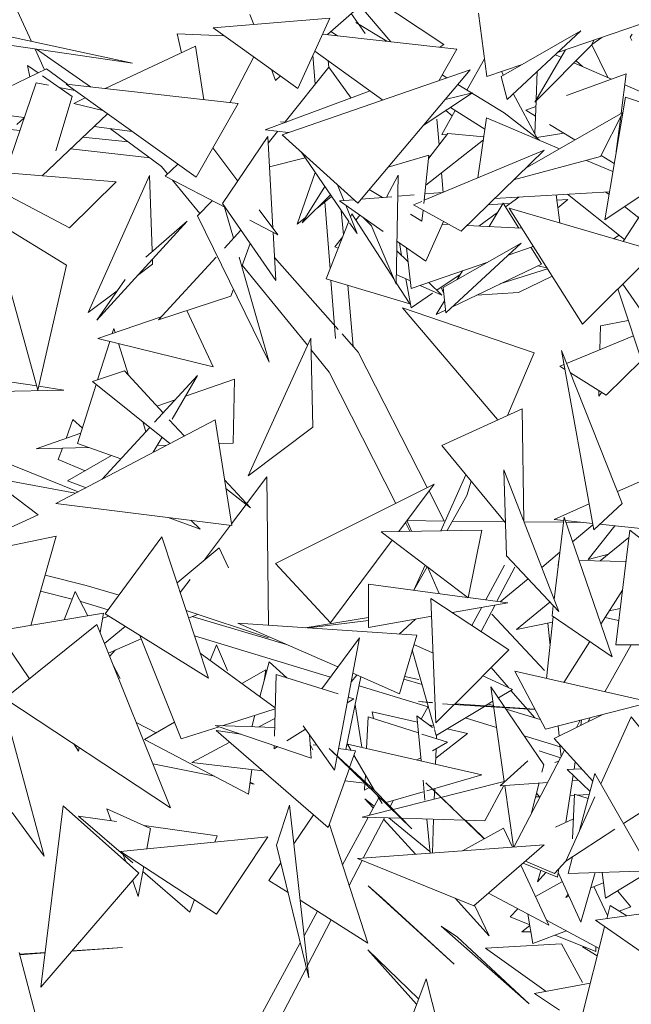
# Model space of a CAD drawing. Header units: metres. Extents: x -14.5 to 13.2, y -19 to 3.3.
# Tile 158 of 210: x 10.884 to 11.03, y 2.543 to 2.777. Entities that reach past the tile are written whole.
import ezdxf

# ---------------------------------------------------------------- set-up
doc = ezdxf.new("R2010")
doc.units = ezdxf.units.M
doc.layers.add('G-IMPT', color=7, linetype='Continuous', lineweight=5)
doc.layers.add('L-PLNT', color=7, linetype='Continuous', lineweight=5, true_color=0x005900)

# ---------------------------------------------------------------- blocks, each defined once
blk = doc.blocks.new('ÁRVORES ORNAMENTAIS - Pequeno e Médio Porte - Ipê-roxo-2870950-CORTE_CALÇADA')
at = {"layer": 'G-IMPT', "color": 253, "true_color": 0xaaaaaa}
for p, q in [((7.24527, 2.7715), (7.21733, 2.78994)), ((7.14698, 2.7722), (7.14022, 2.78692)), ((7.21748, 2.77384), (7.22702, 2.78228)), ((7.22317, 2.77887), (7.22647, 2.77407)), ((7.23262, 2.77213), (7.22525, 2.78072)), ((7.25547, 2.76382), (7.25354, 2.77893)), ((7.17107, 2.76698), (7.12193, 2.77763)), ((7.21804, 2.7777), (7.19029, 2.77545)), ((7.19995, 2.77623), (7.19902, 2.7786)), ((7.21804, 2.7777), (7.21045, 2.76101)), ((7.23162, 2.77224), (7.22425, 2.77673)), ((7.27234, 2.76957), (7.29523, 2.77737)), ((7.18166, 2.77401), (7.18271, 2.76948)), ((7.18166, 2.77401), (7.19296, 2.77354)), ((7.19029, 2.77545), (7.21045, 2.76101)), ((7.21991, 2.77356), (7.21831, 2.77457)), ((7.2779, 2.77472), (7.25889, 2.76382)), ((7.2779, 2.77472), (7.2603, 2.75839)), ((7.12958, 2.77305), (7.17107, 2.76698)), ((7.21634, 2.77396), (7.24831, 2.77036)), ((7.28055, 2.77144), (7.28291, 2.77317)), ((7.28055, 2.77144), (7.28101, 2.77252)), ((7.28967, 2.77322), (7.29014, 2.77394)), ((7.28967, 2.77322), (7.29006, 2.77244)), ((7.15008, 2.76544), (7.14781, 2.77038)), ((7.161, 2.76134), (7.14813, 2.77034)), ((7.18604, 2.77104), (7.16451, 2.76095)), ((7.18604, 2.77104), (7.18807, 2.75829)), ((7.23072, 2.75823), (7.21448, 2.76986)), ((7.24403, 2.76283), (7.24831, 2.77036)), ((7.24432, 2.77081), (7.24527, 2.7715)), ((7.26691, 2.75771), (7.28056, 2.77144)), ((7.27425, 2.77022), (7.26691, 2.75771)), ((7.28049, 2.77136), (7.28431, 2.76359)), ((7.19423, 2.75759), (7.19997, 2.76852)), ((7.21404, 2.7689), (7.21459, 2.76201)), ((7.21769, 2.76756), (7.21782, 2.76605)), ((7.25493, 2.76806), (7.25073, 2.76061)), ((7.27176, 2.76903), (7.27319, 2.76841)), ((7.27624, 2.76709), (7.28522, 2.7632)), ((7.27675, 2.7676), (7.27831, 2.76624)), ((7.1305, 2.75599), (7.15056, 2.76567)), ((7.14856, 2.76471), (7.146, 2.76648)), ((7.14658, 2.76375), (7.146, 2.76648)), ((7.15565, 2.76195), (7.15056, 2.76567)), ((7.20515, 2.76292), (7.20413, 2.76554)), ((7.25155, 2.76543), (7.20669, 2.74994)), ((7.21782, 2.76605), (7.2074, 2.75299)), ((7.21782, 2.76605), (7.22312, 2.75868)), ((7.22472, 2.73364), (7.25155, 2.76543)), ((7.25547, 2.76382), (7.2639, 2.76669)), ((7.259, 2.76502), (7.25946, 2.76415)), ((7.26752, 2.76509), (7.26724, 2.75827)), ((7.14807, 2.76234), (7.14074, 2.74087)), ((7.14807, 2.76234), (7.15101, 2.76176)), ((7.15666, 2.75909), (7.14955, 2.76402)), ((7.20515, 2.76292), (7.20633, 2.76396)), ((7.24597, 2.7635), (7.24481, 2.76421)), ((7.25889, 2.76382), (7.2603, 2.75839)), ((7.28868, 2.76446), (7.27446, 2.7593)), ((7.28868, 2.76446), (7.28749, 2.75507)), ((7.15354, 2.76125), (7.1573, 2.7605)), ((7.18621, 2.73981), (7.15522, 2.76199)), ((7.15522, 2.76199), (7.1962, 2.75737)), ((7.22771, 2.76039), (7.20268, 2.75109)), ((7.24035, 2.75216), (7.25206, 2.75991)), ((7.25206, 2.75991), (7.24557, 2.75834)), ((7.25963, 2.75518), (7.24858, 2.76191)), ((7.28835, 2.76185), (7.30384, 2.75514)), ((7.15666, 2.75909), (7.15274, 2.74609)), ((7.15978, 2.75873), (7.15702, 2.75743)), ((7.2618, 2.75978), (7.26758, 2.74898)), ((7.26723, 2.75803), (7.26691, 2.75022)), ((7.2836, 2.72971), (7.28852, 2.75888)), ((7.31435, 2.75029), (7.28852, 2.75888)), ((7.1305, 2.75599), (7.14524, 2.75407)), ((7.15702, 2.75743), (7.16393, 2.75576)), ((7.18621, 2.73981), (7.1962, 2.75737)), ((7.24797, 2.75573), (7.24474, 2.75)), ((7.24725, 2.75444), (7.24571, 2.75571)), ((7.25502, 2.75125), (7.24683, 2.75645)), ((7.26466, 2.74191), (7.28788, 2.75529)), ((7.26717, 2.75666), (7.26479, 2.75579)), ((7.26708, 2.75441), (7.26479, 2.75579)), ((7.28788, 2.75529), (7.28259, 2.74474)), ((7.11578, 2.75389), (7.14418, 2.75095)), ((7.14521, 2.75397), (7.14345, 2.75237)), ((7.14948, 2.74016), (7.16508, 2.75493)), ((7.20775, 2.75297), (7.20628, 2.75305)), ((7.2441, 2.74756), (7.24358, 2.75363)), ((7.25338, 2.7397), (7.25541, 2.75401)), ((7.27279, 2.7466), (7.25541, 2.75401)), ((7.26803, 2.74863), (7.25963, 2.75518)), ((7.2874, 2.75433), (7.28634, 2.74595)), ((7.16189, 2.75191), (7.17096, 2.75073)), ((7.17794, 2.74239), (7.16576, 2.7514)), ((7.20268, 2.75109), (7.20818, 2.75045)), ((7.20561, 2.75075), (7.20336, 2.74793)), ((7.27649, 2.74873), (7.2704, 2.7524)), ((7.15922, 2.74939), (7.17, 2.74827)), ((7.19251, 2.73358), (7.20327, 2.74954)), ((7.20449, 2.72771), (7.20327, 2.74954)), ((7.22472, 2.73364), (7.20669, 2.74994)), ((7.25466, 2.74872), (7.24094, 2.73791)), ((7.24616, 2.75021), (7.24163, 2.7444)), ((7.24474, 2.75), (7.24592, 2.7499)), ((7.25476, 2.74942), (7.24616, 2.75021)), ((7.2674, 2.74932), (7.27382, 2.75034)), ((7.31435, 2.75029), (7.2836, 2.72971)), ((7.15625, 2.74657), (7.17521, 2.74441)), ((7.19611, 2.73891), (7.1902, 2.74682)), ((7.22257, 2.72929), (7.21123, 2.74584)), ((7.26915, 2.7463), (7.24056, 2.73432)), ((7.24934, 2.72693), (7.26915, 2.7463)), ((7.21218, 2.74445), (7.20367, 2.74232)), ((7.2417, 2.7451), (7.23198, 2.74223)), ((7.2417, 2.7451), (7.24048, 2.73357)), ((7.26185, 2.73917), (7.28259, 2.74474)), ((7.28553, 2.74117), (7.27926, 2.74384)), ((7.28585, 2.74308), (7.28271, 2.74498)), ((7.15603, 2.72774), (7.12938, 2.7418)), ((7.12938, 2.7418), (7.16714, 2.73871)), ((7.17939, 2.74062), (7.17794, 2.74239)), ((7.17879, 2.74007), (7.18186, 2.74292)), ((7.16046, 2.70756), (7.17511, 2.74023)), ((7.17511, 2.74023), (7.1757, 2.72227)), ((7.17879, 2.74007), (7.19318, 2.73261)), ((7.18708, 2.73119), (7.1806, 2.73913)), ((7.21456, 2.74097), (7.21029, 2.72863)), ((7.23437, 2.74028), (7.23157, 2.73508)), ((7.23437, 2.74028), (7.23387, 2.71435)), ((7.24506, 2.73621), (7.24467, 2.74084)), ((7.15603, 2.72774), (7.16714, 2.73871)), ((7.21685, 2.73764), (7.21146, 2.72898)), ((7.2199, 2.73799), (7.2214, 2.73425)), ((7.22748, 2.73691), (7.23064, 2.73501)), ((7.19004, 2.73423), (7.1865, 2.73059)), ((7.21146, 2.72898), (7.21824, 2.73562)), ((7.21848, 2.73526), (7.21496, 2.73241)), ((7.22382, 2.73445), (7.22038, 2.73417)), ((7.22038, 2.73417), (7.23081, 2.72686)), ((7.23283, 2.73519), (7.22552, 2.73459)), ((7.2382, 2.73563), (7.23428, 2.73531)), ((7.245, 2.73618), (7.24072, 2.73583)), ((7.25733, 2.73475), (7.28472, 2.73634)), ((7.26312, 2.73508), (7.25993, 2.73278)), ((7.27287, 2.72893), (7.27198, 2.7356)), ((7.27215, 2.73434), (7.2748, 2.73452)), ((7.27239, 2.73253), (7.2748, 2.73452)), ((7.28831, 2.72499), (7.27474, 2.73576)), ((7.28461, 2.73569), (7.28384, 2.73629)), ((7.29438, 2.73427), (7.288, 2.72451)), ((7.19251, 2.73358), (7.20518, 2.71524)), ((7.193, 2.7327), (7.19512, 2.72532)), ((7.20567, 2.72612), (7.20123, 2.73206)), ((7.21684, 2.73393), (7.21811, 2.71797)), ((7.2208, 2.73188), (7.2213, 2.72608)), ((7.22185, 2.73314), (7.22455, 2.72641)), ((7.23996, 2.73407), (7.23802, 2.73326)), ((7.24934, 2.72693), (7.23802, 2.73326)), ((7.24031, 2.73197), (7.24003, 2.72935)), ((7.25578, 2.73323), (7.25926, 2.73347)), ((7.25601, 2.72806), (7.25938, 2.73367)), ((7.2631, 2.72771), (7.25938, 2.73367)), ((7.25949, 2.73348), (7.26106, 2.73359)), ((7.27833, 2.70484), (7.26078, 2.73247)), ((7.26078, 2.73247), (7.29579, 2.72223)), ((7.29169, 2.73016), (7.28827, 2.73284)), ((7.15531, 2.71889), (7.13814, 2.72942)), ((7.20361, 2.69577), (7.1865, 2.73059)), ((7.199, 2.72958), (7.20567, 2.72612)), ((7.2122, 2.73018), (7.21029, 2.72863)), ((7.22298, 2.73033), (7.22329, 2.73111)), ((7.23345, 2.71535), (7.22329, 2.73111)), ((7.22428, 2.72957), (7.22523, 2.73077)), ((7.22593, 2.73028), (7.228, 2.72824)), ((7.23729, 2.731), (7.24003, 2.72935)), ((7.25801, 2.73139), (7.25357, 2.72818)), ((7.14849, 2.68908), (7.13751, 2.72882)), ((7.16252, 2.70576), (7.18406, 2.72936)), ((7.17424, 2.72078), (7.18406, 2.72936)), ((7.19689, 2.72724), (7.19293, 2.72293)), ((7.21718, 2.71562), (7.2226, 2.72937)), ((7.22455, 2.72641), (7.22278, 2.72899)), ((7.23387, 2.71435), (7.22794, 2.72837)), ((7.24519, 2.72925), (7.24093, 2.71978)), ((7.24648, 2.72853), (7.2449, 2.7286)), ((7.26382, 2.72768), (7.25076, 2.72832)), ((7.20518, 2.71524), (7.20454, 2.72671)), ((7.21928, 2.72324), (7.22109, 2.72553)), ((7.28702, 2.72601), (7.28569, 2.72518)), ((7.19706, 2.71856), (7.19908, 2.72406)), ((7.21928, 2.72324), (7.22005, 2.72289)), ((7.23407, 2.72458), (7.24093, 2.71978)), ((7.23519, 2.72116), (7.23464, 2.72418)), ((7.23749, 2.71332), (7.23632, 2.72301)), ((7.26367, 2.72412), (7.24506, 2.71355)), ((7.26367, 2.72412), (7.2457, 2.7075)), ((7.2606, 2.72128), (7.26657, 2.72334)), ((7.26848, 2.71911), (7.26597, 2.72313)), ((7.17577, 2.72028), (7.17581, 2.71908)), ((7.19095, 2.72078), (7.1772, 2.70584)), ((7.19643, 2.72078), (7.20361, 2.69577)), ((7.22007, 2.7035), (7.20487, 2.72073)), ((7.23402, 2.72231), (7.23672, 2.71965)), ((7.27833, 2.70484), (7.29579, 2.72223)), ((7.15531, 2.71889), (7.14849, 2.68908)), ((7.17222, 2.71639), (7.17581, 2.71908)), ((7.21273, 2.69978), (7.19717, 2.71884)), ((7.23749, 2.71332), (7.25572, 2.7196)), ((7.26848, 2.71911), (7.24728, 2.70896)), ((7.26997, 2.71799), (7.25861, 2.71438)), ((7.26981, 2.71826), (7.26768, 2.71873)), ((7.16926, 2.71548), (7.16252, 2.70576)), ((7.21718, 2.71562), (7.23714, 2.70963)), ((7.23391, 2.71662), (7.23727, 2.7151)), ((7.23744, 2.70873), (7.2362, 2.71559)), ((7.24359, 2.71289), (7.24917, 2.71666)), ((7.24845, 2.71547), (7.24968, 2.71752)), ((7.27108, 2.71625), (7.26306, 2.71232)), ((7.19447, 2.71148), (7.19508, 2.71314)), ((7.21833, 2.71527), (7.21944, 2.70139)), ((7.22235, 2.71407), (7.22362, 2.69947)), ((7.23714, 2.70963), (7.23388, 2.71469)), ((7.23961, 2.71405), (7.24479, 2.71171)), ((7.24168, 2.71477), (7.24479, 2.71171)), ((7.24522, 2.71208), (7.24459, 2.71356)), ((7.24506, 2.71355), (7.2457, 2.7075)), ((7.29344, 2.69287), (7.28671, 2.71319)), ((7.28787, 2.71434), (7.29334, 2.70652)), ((7.16046, 2.70756), (7.16736, 2.71274)), ((7.19447, 2.71148), (7.1772, 2.70584)), ((7.23744, 2.70873), (7.24257, 2.7122)), ((7.25306, 2.71173), (7.26306, 2.71232)), ((7.25801, 2.6821), (7.23542, 2.7087)), ((7.26674, 2.69796), (7.23542, 2.7087)), ((7.24343, 2.70712), (7.2454, 2.71039)), ((7.16278, 2.70137), (7.17784, 2.70654)), ((7.19023, 2.69465), (7.18397, 2.70805)), ((7.24563, 2.70817), (7.24343, 2.70712)), ((7.16621, 2.70255), (7.16661, 2.7038)), ((7.16692, 2.70279), (7.16661, 2.7038)), ((7.28257, 2.70441), (7.28242, 2.69871)), ((7.28921, 2.70567), (7.28257, 2.70441)), ((7.16278, 2.70137), (7.19023, 2.69465)), ((7.19857, 2.66868), (7.21351, 2.70149)), ((7.21351, 2.70149), (7.21404, 2.68026)), ((7.22479, 2.69815), (7.22097, 2.70248)), ((7.29042, 2.70199), (7.2745, 2.69546)), ((7.16272, 2.69153), (7.16562, 2.70067)), ((7.17006, 2.69261), (7.16773, 2.70016)), ((7.21794, 2.6934), (7.21358, 2.69874)), ((7.24129, 2.66585), (7.22479, 2.69815)), ((7.26042, 2.68301), (7.26674, 2.69796)), ((7.28098, 2.65581), (7.2733, 2.6985)), ((7.28776, 2.66208), (7.2733, 2.6985)), ((7.27389, 2.69521), (7.27285, 2.69478)), ((7.27411, 2.69401), (7.27285, 2.69478)), ((7.28396, 2.68788), (7.29236, 2.69616)), ((7.14822, 2.69007), (7.12856, 2.69309)), ((7.16154, 2.69114), (7.16911, 2.69364)), ((7.17832, 2.68363), (7.16911, 2.69364)), ((7.17629, 2.68142), (7.18653, 2.69255)), ((7.18053, 2.68215), (7.18653, 2.69255)), ((7.23378, 2.66209), (7.21794, 2.6934)), ((7.28396, 2.68788), (7.2754, 2.6932)), ((7.15467, 2.68908), (7.1487, 2.69)), ((7.15793, 2.67639), (7.16239, 2.69046)), ((7.16154, 2.69114), (7.17996, 2.67637)), ((7.19534, 2.69173), (7.18369, 2.68763)), ((7.19534, 2.69173), (7.19503, 2.67643)), ((7.13241, 2.68857), (7.15467, 2.68908)), ((7.28218, 2.68899), (7.28215, 2.68768)), ((7.28287, 2.68856), (7.28215, 2.68768)), ((7.18119, 2.68674), (7.17686, 2.68522)), ((7.26392, 2.6846), (7.24473, 2.67587)), ((7.26392, 2.6846), (7.26433, 2.65779)), ((7.19071, 2.68204), (7.15277, 2.66203)), ((7.15685, 2.6821), (7.1552, 2.67759)), ((7.15685, 2.6821), (7.15909, 2.68004)), ((7.16379, 2.66784), (7.17517, 2.68021)), ((7.17421, 2.67917), (7.17347, 2.68158)), ((7.18335, 2.67816), (7.1798, 2.68202)), ((7.19472, 2.65685), (7.19071, 2.68204)), ((7.19857, 2.66868), (7.21404, 2.68026)), ((7.15871, 2.67883), (7.14805, 2.67508)), ((7.176, 2.67428), (7.17808, 2.67788)), ((7.15807, 2.66483), (7.13065, 2.67593)), ((7.14805, 2.67508), (7.16058, 2.67544)), ((7.16826, 2.6727), (7.15793, 2.67639)), ((7.17694, 2.67591), (7.17921, 2.67598)), ((7.19162, 2.67633), (7.19503, 2.67643)), ((7.24473, 2.67587), (7.25994, 2.65743)), ((7.15434, 2.67526), (7.15334, 2.67252)), ((7.166, 2.67351), (7.15553, 2.66744)), ((7.31033, 2.67538), (7.28663, 2.66492)), ((7.12286, 2.67094), (7.15745, 2.6645)), ((7.15972, 2.66987), (7.15334, 2.67252)), ((7.19822, 2.662), (7.20302, 2.66842)), ((7.20302, 2.66842), (7.20344, 2.63303)), ((7.25051, 2.66887), (7.24449, 2.65556)), ((7.26017, 2.64962), (7.25958, 2.67008)), ((7.25958, 2.67008), (7.27263, 2.63632)), ((7.138, 2.66734), (7.14859, 2.65934)), ((7.15997, 2.66583), (7.15553, 2.66744)), ((7.19914, 2.661), (7.193, 2.66767)), ((7.20515, 2.64778), (7.24291, 2.66665)), ((7.23449, 2.65538), (7.24291, 2.66665)), ((7.25069, 2.66395), (7.25174, 2.66737)), ((7.19332, 2.66567), (7.19914, 2.661)), ((7.24536, 2.65788), (7.24171, 2.66504)), ((7.25069, 2.66395), (7.24604, 2.65559)), ((7.19472, 2.65685), (7.15277, 2.66203)), ((7.19466, 2.65723), (7.1981, 2.66183)), ((7.27987, 2.66194), (7.27152, 2.65826)), ((7.28098, 2.65581), (7.28776, 2.66208)), ((7.13262, 2.65208), (7.14859, 2.65934)), ((7.18713, 2.65596), (7.17954, 2.65872)), ((7.18496, 2.65805), (7.18713, 2.65596)), ((7.18821, 2.6486), (7.1944, 2.65689)), ((7.23715, 2.65543), (7.23609, 2.65753)), ((7.23644, 2.65797), (7.23756, 2.65544)), ((7.23644, 2.65797), (7.24554, 2.65788)), ((7.2473, 2.65786), (7.25969, 2.65774)), ((7.26437, 2.65769), (7.27377, 2.65759)), ((7.27392, 2.65879), (7.27152, 2.6392)), ((7.27382, 2.65802), (7.27152, 2.65826)), ((7.28536, 2.62551), (7.27392, 2.65879)), ((7.28071, 2.6573), (7.2742, 2.65798)), ((7.27433, 2.65759), (7.27831, 2.65755)), ((7.27593, 2.65294), (7.28077, 2.65695)), ((7.286, 2.65674), (7.27967, 2.64871)), ((7.29929, 2.65535), (7.2824, 2.65712)), ((7.15286, 2.65431), (7.14057, 2.65174)), ((7.15286, 2.65431), (7.14679, 2.63301)), ((7.25426, 2.65574), (7.23033, 2.65531)), ((7.23033, 2.65531), (7.25102, 2.63956)), ((7.25426, 2.65574), (7.25102, 2.63956)), ((7.28954, 2.65568), (7.2862, 2.62835)), ((7.28954, 2.65568), (7.32512, 2.62858)), ((7.16452, 2.63577), (7.17805, 2.65409)), ((7.18912, 2.62041), (7.17805, 2.65409)), ((7.21824, 2.63363), (7.23295, 2.65332)), ((7.28934, 2.65396), (7.28253, 2.6484)), ((7.19167, 2.65149), (7.18166, 2.64311)), ((7.19388, 2.64672), (7.19167, 2.65149)), ((7.26017, 2.64962), (7.27263, 2.63632)), ((7.26857, 2.64683), (7.27289, 2.65042)), ((7.28445, 2.64997), (7.27967, 2.64871)), ((7.21824, 2.63363), (7.20515, 2.64778)), ((7.24078, 2.64735), (7.23808, 2.64139)), ((7.25525, 2.63911), (7.25969, 2.64733)), ((7.27252, 2.64735), (7.27265, 2.64862)), ((7.28864, 2.64826), (7.27745, 2.64851)), ((7.16003, 2.64254), (7.1502, 2.645)), ((7.24125, 2.647), (7.23813, 2.64138)), ((7.24133, 2.64693), (7.24415, 2.64058)), ((7.25791, 2.63875), (7.26216, 2.64692)), ((7.18241, 2.64083), (7.18475, 2.64397)), ((7.22728, 2.64283), (7.22728, 2.63247)), ((7.22728, 2.64283), (7.25084, 2.63969)), ((7.2587, 2.63865), (7.26531, 2.64413)), ((7.15669, 2.63925), (7.14912, 2.6412)), ((7.15741, 2.64111), (7.15478, 2.63436)), ((7.15741, 2.64111), (7.1604, 2.6353)), ((7.16003, 2.64254), (7.16782, 2.64024)), ((7.2878, 2.64141), (7.28267, 2.63333)), ((7.15872, 2.63872), (7.16524, 2.63675)), ((7.26076, 2.62721), (7.24218, 2.63942)), ((7.24337, 2.60974), (7.24218, 2.63942)), ((7.2473, 2.63606), (7.26046, 2.63842)), ((7.25105, 2.63967), (7.26046, 2.63842)), ((7.25416, 2.63155), (7.25746, 2.63788)), ((7.27053, 2.63856), (7.26257, 2.63205)), ((7.16415, 2.63594), (7.13876, 2.63165)), ((7.16415, 2.63594), (7.16331, 2.63129)), ((7.16452, 2.63577), (7.18912, 2.62041)), ((7.18382, 2.63654), (7.20348, 2.63005)), ((7.18654, 2.63564), (7.18442, 2.63472)), ((7.25195, 2.633), (7.25427, 2.63731)), ((7.26927, 2.62222), (7.25671, 2.63568)), ((7.27134, 2.6377), (7.27105, 2.63531)), ((7.28468, 2.63649), (7.28726, 2.63701)), ((7.14057, 2.61556), (7.16252, 2.63323)), ((7.16252, 2.63323), (7.18013, 2.58954)), ((7.16539, 2.63522), (7.16393, 2.63473)), ((7.18526, 2.63509), (7.20776, 2.62845)), ((7.23877, 2.63068), (7.19611, 2.63352)), ((7.19611, 2.63352), (7.22, 2.62312)), ((7.22728, 2.6349), (7.21216, 2.63245)), ((7.22728, 2.63414), (7.21303, 2.63239)), ((7.22728, 2.63247), (7.24235, 2.63517)), ((7.2385, 2.63448), (7.2346, 2.63095)), ((7.26257, 2.63205), (7.27112, 2.63377)), ((7.26975, 2.62037), (7.27127, 2.63516)), ((7.27003, 2.63355), (7.27056, 2.62824)), ((7.28536, 2.62551), (7.27105, 2.63531)), ((7.28691, 2.63417), (7.28366, 2.63489)), ((7.14646, 2.6203), (7.13876, 2.63165)), ((7.16931, 2.63278), (7.16437, 2.62865)), ((7.1731, 2.62979), (7.16528, 2.62639)), ((7.18261, 2.60598), (7.17276, 2.63062)), ((7.1858, 2.63051), (7.2182, 2.62069)), ((7.21614, 2.6179), (7.22513, 2.63007)), ((7.22513, 2.63007), (7.21918, 2.59846)), ((7.23877, 2.63068), (7.23465, 2.61673)), ((7.28003, 2.62916), (7.27385, 2.61943)), ((7.2862, 2.62835), (7.32512, 2.62858)), ((7.16559, 2.62561), (7.16702, 2.62715)), ((7.20507, 2.61333), (7.18715, 2.6264)), ((7.18952, 2.62467), (7.19108, 2.62838)), ((7.1937, 2.62227), (7.19108, 2.62838)), ((7.23773, 2.62717), (7.24298, 2.60841)), ((7.23812, 2.62849), (7.24257, 2.62645)), ((7.26076, 2.62721), (7.24778, 2.61416)), ((7.2899, 2.62837), (7.28361, 2.61719)), ((7.13735, 2.62469), (7.15, 2.57803)), ((7.1663, 2.62386), (7.16813, 2.62031)), ((7.2014, 2.61601), (7.2036, 2.62431)), ((7.2036, 2.62431), (7.20784, 2.6205)), ((7.19708, 2.61916), (7.20279, 2.62245)), ((7.20243, 2.6199), (7.20279, 2.62245)), ((7.22353, 2.62158), (7.23465, 2.61673)), ((7.26066, 2.61817), (7.25652, 2.62294)), ((7.26216, 2.62212), (7.26946, 2.60826)), ((7.26216, 2.62212), (7.29454, 2.61468)), ((7.20531, 2.62129), (7.20487, 2.60662)), ((7.20531, 2.62129), (7.22006, 2.61667)), ((7.2219, 2.60341), (7.22549, 2.62072)), ((7.22315, 2.61955), (7.22452, 2.62115)), ((7.23568, 2.62021), (7.24004, 2.61892)), ((7.23927, 2.6201), (7.23586, 2.62082)), ((7.25455, 2.62097), (7.26161, 2.61774)), ((7.22505, 2.61861), (7.24147, 2.61363)), ((7.25645, 2.61836), (7.26909, 2.59978)), ((7.25645, 2.61836), (7.25963, 2.59583)), ((7.25826, 2.61571), (7.26161, 2.61774)), ((7.26691, 2.61099), (7.26124, 2.61751)), ((7.14057, 2.61556), (7.18013, 2.58954)), ((7.2222, 2.61451), (7.22378, 2.6155)), ((7.22247, 2.61591), (7.22378, 2.6155)), ((7.24257, 2.61465), (7.23917, 2.61488)), ((7.23917, 2.61488), (7.24257, 2.61455)), ((7.25512, 2.61381), (7.25694, 2.61491)), ((7.26946, 2.60826), (7.29454, 2.61468)), ((7.20507, 2.61311), (7.19244, 2.6091)), ((7.22572, 2.60394), (7.2241, 2.61403)), ((7.23894, 2.60996), (7.22816, 2.61243)), ((7.22816, 2.61243), (7.22845, 2.61084)), ((7.23987, 2.61066), (7.2415, 2.61368)), ((7.24773, 2.61411), (7.24337, 2.60974)), ((7.24344, 2.60676), (7.25491, 2.61369)), ((7.24492, 2.61432), (7.24609, 2.61421)), ((7.26697, 2.61297), (7.24609, 2.61421)), ((7.26695, 2.61302), (7.24791, 2.61429)), ((7.25584, 2.61425), (7.25708, 2.61389)), ((7.2601, 2.613), (7.26823, 2.6106)), ((7.17667, 2.60739), (7.17194, 2.60988)), ((7.17393, 2.60582), (7.18104, 2.60991)), ((7.1995, 2.60886), (7.20022, 2.61157)), ((7.205, 2.61085), (7.20113, 2.6088)), ((7.2272, 2.61124), (7.22684, 2.60368)), ((7.2272, 2.61124), (7.23919, 2.60738)), ((7.23879, 2.61144), (7.24257, 2.6087)), ((7.23879, 2.61144), (7.23984, 2.60071)), ((7.25036, 2.61094), (7.25782, 2.60868)), ((7.27151, 2.60601), (7.28331, 2.61181)), ((7.27685, 2.60863), (7.27777, 2.61039)), ((7.27806, 2.61046), (7.27786, 2.60913)), ((7.28013, 2.61099), (7.27954, 2.60996)), ((7.28986, 2.61123), (7.28263, 2.59526)), ((7.30275, 2.59528), (7.28986, 2.61123)), ((7.19166, 2.60885), (7.18261, 2.60598)), ((7.19076, 2.60916), (7.20493, 2.60867)), ((7.19076, 2.60916), (7.21363, 2.60138)), ((7.2177, 2.58483), (7.19098, 2.60793)), ((7.19694, 2.60706), (7.19098, 2.60793)), ((7.20785, 2.6055), (7.21229, 2.60829)), ((7.21175, 2.60907), (7.21918, 2.59846)), ((7.24257, 2.60913), (7.2417, 2.60933)), ((7.24304, 2.60817), (7.24344, 2.60676)), ((7.25087, 2.60723), (7.24605, 2.60833)), ((7.27246, 2.60903), (7.2727, 2.6066)), ((7.17393, 2.60582), (7.19867, 2.59281)), ((7.1942, 2.60514), (7.18514, 2.60036)), ((7.21326, 2.60691), (7.21363, 2.60138)), ((7.24003, 2.60711), (7.24614, 2.60515)), ((7.24257, 2.60309), (7.24614, 2.60515)), ((7.25087, 2.60723), (7.2433, 2.60138)), ((7.24348, 2.60676), (7.24346, 2.60601)), ((7.26439, 2.60668), (7.27295, 2.60409)), ((7.28076, 2.59591), (7.27151, 2.60601)), ((7.15816, 2.60306), (7.15702, 2.60474)), ((7.15832, 2.60389), (7.15816, 2.60306)), ((7.20481, 2.60438), (7.20479, 2.60358)), ((7.20479, 2.60358), (7.20562, 2.6041)), ((7.21343, 2.60445), (7.214, 2.60336)), ((7.215, 2.60442), (7.21406, 2.60456)), ((7.2376, 2.58453), (7.2179, 2.60369)), ((7.2179, 2.60369), (7.22896, 2.59345)), ((7.22417, 2.60308), (7.22016, 2.60366)), ((7.2223, 2.60472), (7.22317, 2.60322)), ((7.2223, 2.60472), (7.25429, 2.59741)), ((7.22278, 2.59917), (7.22417, 2.60308)), ((7.24338, 2.60356), (7.24325, 2.59993)), ((7.26191, 2.58015), (7.27403, 2.60326)), ((7.27308, 2.60146), (7.26795, 2.60309)), ((7.27291, 2.60449), (7.27319, 2.60166)), ((7.20209, 2.59832), (7.18514, 2.60036)), ((7.22382, 2.6021), (7.2287, 2.59369)), ((7.23884, 2.60094), (7.23976, 2.60147)), ((7.25865, 2.59478), (7.26528, 2.60071)), ((7.27268, 2.60068), (7.27168, 2.6003)), ((7.27655, 2.60051), (7.27627, 2.59872)), ((7.17591, 2.60002), (7.19062, 2.59704)), ((7.19867, 2.59281), (7.19948, 2.59864)), ((7.2177, 2.58483), (7.22272, 2.599)), ((7.26909, 2.59978), (7.26863, 2.598)), ((7.27809, 2.59882), (7.27464, 2.59862)), ((7.27464, 2.59862), (7.28009, 2.5934)), ((7.20001, 2.59514), (7.19906, 2.59564)), ((7.22642, 2.5954), (7.22165, 2.59598)), ((7.22654, 2.59742), (7.22646, 2.59576)), ((7.23313, 2.58915), (7.2599, 2.59589)), ((7.24028, 2.59611), (7.24075, 2.59132)), ((7.24115, 2.5936), (7.25429, 2.59741)), ((7.27605, 2.59727), (7.27435, 2.58604)), ((7.27725, 2.59612), (7.27586, 2.59602)), ((7.28124, 2.5977), (7.2776, 2.58412)), ((7.29449, 2.57454), (7.28124, 2.5977)), ((7.19902, 2.59534), (7.20001, 2.59514)), ((7.22644, 2.59538), (7.22636, 2.59376)), ((7.22636, 2.59376), (7.22746, 2.59439)), ((7.2376, 2.58453), (7.22896, 2.59345)), ((7.23151, 2.59082), (7.24035, 2.59337)), ((7.25482, 2.5821), (7.24092, 2.59544)), ((7.24092, 2.59544), (7.24737, 2.58937)), ((7.24306, 2.59416), (7.24297, 2.59163)), ((7.25503, 2.58643), (7.25952, 2.59484)), ((7.27001, 2.59559), (7.25865, 2.59478)), ((7.25977, 2.59486), (7.26183, 2.58025)), ((7.26796, 2.59545), (7.26603, 2.588)), ((7.30275, 2.59528), (7.28808, 2.58575)), ((7.22843, 2.58952), (7.22645, 2.5917)), ((7.22645, 2.5917), (7.22865, 2.58992)), ((7.22746, 2.58772), (7.22973, 2.59192)), ((7.22938, 2.59253), (7.23053, 2.59053)), ((7.23246, 2.58984), (7.23323, 2.59131)), ((7.2671, 2.59212), (7.26821, 2.59217)), ((7.26807, 2.59216), (7.26734, 2.59304)), ((7.28123, 2.59215), (7.27428, 2.57679)), ((7.27533, 2.59249), (7.2764, 2.59254)), ((7.27641, 2.59277), (7.27593, 2.58213)), ((7.27641, 2.59277), (7.27965, 2.59178)), ((7.27706, 2.59257), (7.2799, 2.5927)), ((7.15454, 2.58997), (7.14919, 2.5468)), ((7.15454, 2.58997), (7.17251, 2.57396)), ((7.16595, 2.58644), (7.16493, 2.58929)), ((7.16493, 2.58929), (7.17536, 2.58462)), ((7.20537, 2.58065), (7.20844, 2.59014)), ((7.21306, 2.54896), (7.20844, 2.59014)), ((7.22576, 2.58729), (7.23291, 2.58909)), ((7.14232, 2.58843), (7.15, 2.57803)), ((7.17108, 2.57639), (7.15816, 2.58755)), ((7.16726, 2.58625), (7.15816, 2.58755)), ((7.20947, 2.58096), (7.21418, 2.58788)), ((7.22109, 2.57593), (7.22721, 2.58725)), ((7.23504, 2.58702), (7.22576, 2.58729)), ((7.22605, 2.57753), (7.23106, 2.58714)), ((7.23848, 2.57844), (7.23089, 2.58681)), ((7.23211, 2.58711), (7.24193, 2.57913)), ((7.25017, 2.58657), (7.23519, 2.58702)), ((7.24119, 2.58684), (7.24198, 2.57869)), ((7.24281, 2.58679), (7.24253, 2.57873)), ((7.25503, 2.58643), (7.25023, 2.58657)), ((7.25035, 2.58657), (7.25182, 2.58518)), ((7.27614, 2.58687), (7.27187, 2.58489)), ((7.19122, 2.58282), (7.17381, 2.58531)), ((7.17447, 2.57976), (7.17536, 2.58462)), ((7.22714, 2.55728), (7.21796, 2.58557)), ((7.2497, 2.57926), (7.25946, 2.58468)), ((7.25491, 2.58215), (7.25182, 2.58518)), ((7.26158, 2.58013), (7.25946, 2.58468)), ((7.28603, 2.58442), (7.27428, 2.57679)), ((7.16821, 2.57914), (7.20331, 2.5826)), ((7.19069, 2.58135), (7.19122, 2.58282)), ((7.19106, 2.5642), (7.20331, 2.5826)), ((7.20537, 2.58065), (7.21306, 2.54896)), ((7.26914, 2.58068), (7.22469, 2.57743)), ((7.2524, 2.56617), (7.26914, 2.58068)), ((7.19106, 2.5642), (7.16821, 2.57914)), ((7.16942, 2.57671), (7.16885, 2.57832)), ((7.22268, 2.57103), (7.22577, 2.57698)), ((7.2524, 2.56617), (7.22469, 2.57743)), ((7.27591, 2.57785), (7.27484, 2.57385)), ((7.17239, 2.56842), (7.1737, 2.57556)), ((7.20354, 2.57223), (7.2064, 2.57643)), ((7.27026, 2.56154), (7.26357, 2.57586)), ((7.26413, 2.57634), (7.27236, 2.57297)), ((7.27159, 2.57387), (7.26468, 2.57682)), ((7.2684, 2.57459), (7.26756, 2.57186)), ((7.27159, 2.57387), (7.2743, 2.57679)), ((7.27268, 2.57505), (7.27236, 2.57297)), ((7.29449, 2.57454), (7.27484, 2.57385)), ((7.28378, 2.56797), (7.29773, 2.57649)), ((7.17251, 2.57396), (7.14919, 2.5468)), ((7.1847, 2.56462), (7.17347, 2.57432)), ((7.20354, 2.57223), (7.20812, 2.56932)), ((7.26954, 2.57413), (7.26756, 2.57186)), ((7.27253, 2.57409), (7.27789, 2.5623)), ((7.27789, 2.5623), (7.28128, 2.57408)), ((7.28378, 2.56797), (7.28295, 2.57413)), ((7.17239, 2.56842), (7.17108, 2.57208)), ((7.23047, 2.56809), (7.22718, 2.57096)), ((7.22718, 2.57096), (7.24768, 2.55223)), ((7.26705, 2.56841), (7.2735, 2.57196)), ((7.28024, 2.57048), (7.28328, 2.57168)), ((7.28425, 2.56385), (7.28099, 2.57078)), ((7.1847, 2.56462), (7.18578, 2.56765)), ((7.21098, 2.56751), (7.22714, 2.55728)), ((7.23047, 2.56809), (7.24768, 2.55223)), ((7.25608, 2.55901), (7.24795, 2.56798)), ((7.2559, 2.56921), (7.27026, 2.56154)), ((7.27435, 2.56815), (7.27485, 2.56898)), ((7.27435, 2.56815), (7.2751, 2.56845)), ((7.32626, 2.56897), (7.28137, 2.56271)), ((7.2898, 2.5659), (7.28664, 2.56972)), ((7.25608, 2.55901), (7.25259, 2.56634)), ((7.26291, 2.56547), (7.26105, 2.56351)), ((7.28486, 2.56625), (7.28406, 2.56308)), ((7.28486, 2.56625), (7.28882, 2.56375)), ((7.2898, 2.5659), (7.28704, 2.56487)), ((7.21193, 2.559), (7.21512, 2.56489)), ((7.21273, 2.55191), (7.2184, 2.56281)), ((7.26572, 2.56162), (7.26105, 2.56351)), ((7.26645, 2.55716), (7.2653, 2.56418)), ((7.24853, 2.55872), (7.24457, 2.56135)), ((7.24457, 2.56135), (7.26558, 2.5428)), ((7.26575, 2.56144), (7.26385, 2.55995)), ((7.26969, 2.56276), (7.28226, 2.55602)), ((7.28357, 2.56118), (7.27819, 2.54)), ((7.30087, 2.54917), (7.28137, 2.56271)), ((7.24853, 2.55872), (7.26558, 2.5428)), ((7.26599, 2.55998), (7.26385, 2.55995)), ((7.27451, 2.56017), (7.26645, 2.55716)), ((7.2815, 2.55524), (7.27181, 2.55916)), ((7.15656, 2.55539), (7.16865, 2.55626)), ((7.15662, 2.55546), (7.16865, 2.55626)), ((7.20092, 2.53864), (7.21103, 2.55733)), ((7.25521, 2.55609), (7.27328, 2.55707)), ((7.25521, 2.55609), (7.26961, 2.54574)), ((7.27831, 2.54792), (7.27328, 2.55707)), ((7.27831, 2.55638), (7.2818, 2.55421)), ((7.2815, 2.55524), (7.2815, 2.55643)), ((7.15089, 2.52877), (7.14402, 2.55503)), ((7.14412, 2.55462), (7.15021, 2.55503)), ((7.14416, 2.5545), (7.1502, 2.55493)), ((7.23875, 2.54271), (7.22716, 2.55567)), ((7.22716, 2.55567), (7.23923, 2.54397)), ((7.20535, 2.53774), (7.21247, 2.55141)), ((7.23673, 2.53736), (7.24104, 2.54876)), ((7.25139, 2.50792), (7.24104, 2.54876)), ((7.28015, 2.5477), (7.26687, 2.54524)), ((7.26687, 2.54524), (7.27278, 2.54133))]:
    blk.add_line(p, q, dxfattribs=at)

msp = doc.modelspace()

# ---------------------------------------------------------------- block references
at = {"layer": 'L-PLNT', "color": 253, "true_color": 0xaaaaaa}
msp.add_blockref('ÁRVORES ORNAMENTAIS - Pequeno e Médio Porte - Ipê-roxo-2870950-CORTE_CALÇADA', (3.74032, 0), dxfattribs=at)

doc.saveas('drawing.dxf')
